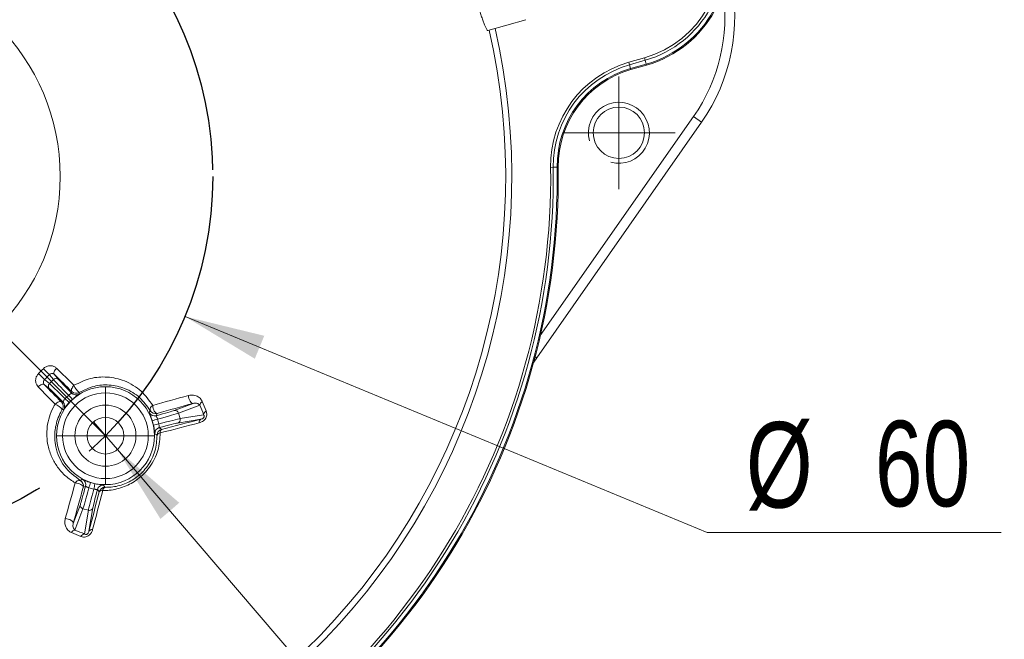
# Model space of a CAD drawing. Header units: millimetres. Extents: x 15 to 415, y 5 to 292.
# Tile 11 of 24: x 87 to 127, y 208 to 233. Entities that reach past the tile are written whole.
import ezdxf

# ---------------------------------------------------------------- set-up
doc = ezdxf.new("R2010")
doc.units = ezdxf.units.MM
doc.linetypes.add('CENTERX2', pattern=[20.32, 12.7, -2.54, 2.54, -2.54])
doc.styles.add('SLDTEXTSTYLE1', font='TXT', dxfattribs={"width": 0.75})
doc.dimstyles.new('SLDDIMSTYLE0', dxfattribs={"dimtxt": 3.5, "dimasz": 3.302, "dimexe": 0, "dimexo": 0.0625, "dimgap": 0.875, "dimtad": 0, "dimtih": 1, "dimtoh": 1, "dimdec": 4, "dimlfac": 2, "dimzin": 12, "dimdsep": 46, "dimtxsty": 'SLDTEXTSTYLE1', "dimsah": 1, "dimcen": 0.09, "dimazin": 3, "dimtfac": 1, "dimtofl": 0, "dimtmove": 0, "dimatfit": 3, "dimfxl": 0, "dimfrac": 2, "dimtolj": 1, "dimtzin": 12, "dimarcsym": 0})
doc.dimstyles.new('SLDDIMSTYLE1', dxfattribs={"dimtxt": 3.5, "dimasz": 3.302, "dimexe": 0, "dimexo": 0.0625, "dimgap": 0.875, "dimtad": 0, "dimtih": 1, "dimtoh": 1, "dimlfac": 2, "dimrnd": 1e-09, "dimzin": 12, "dimdsep": 46, "dimtxsty": 'SLDTEXTSTYLE1', "dimblk1": 'NONE', "dimsah": 1, "dimcen": 0, "dimadec": 0, "dimazin": 3, "dimtfac": 1, "dimtmove": 0, "dimatfit": 3, "dimldrblk": 'NONE', "dimfxl": 0, "dimfrac": 2, "dimtolj": 1, "dimtzin": 12, "dimarcsym": 0})
doc.dimstyles.new('SLDDIMSTYLE2', dxfattribs={"dimtxt": 3.5, "dimasz": 3.302, "dimexe": 0, "dimexo": 0.0625, "dimgap": 0.875, "dimtad": 0, "dimtih": 1, "dimtoh": 1, "dimlfac": 2, "dimrnd": 1e-09, "dimzin": 12, "dimdsep": 46, "dimtxsty": 'SLDTEXTSTYLE1', "dimsah": 1, "dimcen": 0, "dimadec": 0, "dimazin": 3, "dimtfac": 1, "dimtofl": 0, "dimtmove": 0, "dimatfit": 3, "dimfxl": 0, "dimfrac": 2, "dimtolj": 1, "dimtzin": 12, "dimarcsym": 0})

# ---------------------------------------------------------------- blocks, each defined once
blk = doc.blocks.new('_D')
at = {"color": 7, "linetype": 'Continuous', "lineweight": 0}
for p, q in [((79.888, 227.865), (79.888, 265.51)), ((91.202, 238.178), (107.215, 254.191))]:
    blk.add_line(p, q, dxfattribs=at)
for start, end in [(74.4106, 90), (45, 62.8886)]:
    blk.add_arc((79.888, 226.865), 37.645, start, end, dxfattribs=at)
for points in [[(79.888, 264.51), (83.165, 263.858), (83.209, 264.873)], [(106.507, 253.484), (104.416, 256.089), (103.73, 255.34)]]:
    blk.add_solid(points, dxfattribs=at)
at = {"color": 7, "linetype": 'Continuous', "lineweight": 0, "insert": (90.005, 263.687), "char_height": 3.5, "attachment_point": 1, "style": 'SLDTEXTSTYLE1'}
blk.add_mtext('45°', dxfattribs=at)
blk = doc.blocks.new('_D_1')
at = {"color": 7, "linetype": 'Continuous', "lineweight": 0}
for p, q in [((90.007, 216.827), (90.983, 215.689)), ((90.983, 215.689), (108.361, 195.426)), ((108.361, 195.426), (126.384, 195.426))]:
    blk.add_line(p, q, dxfattribs=at)
blk.add_solid([(90.983, 215.689), (92.747, 212.852), (93.518, 213.513)], dxfattribs=at)
at = {"color": 7, "linetype": 'Continuous', "lineweight": 0, "char_height": 3.5, "attachment_point": 1, "style": 'SLDTEXTSTYLE1'}
for s, insert in [('(x4) M', (109.949, 199.938)), ('3', (123.798, 199.938))]:
    blk.add_mtext(s, dxfattribs=dict(at, insert=insert))
blk = doc.blocks.new('_NONE')
blk = doc.blocks.new('_D_2')
at = {"color": 7, "linetype": 'Continuous', "lineweight": 0}
for p, q in [((93.752, 221.137), (115.135, 212.303)), ((115.135, 212.303), (127.173, 212.303))]:
    blk.add_line(p, q, dxfattribs=at)
blk.add_solid([(93.752, 221.137), (96.61, 219.407), (96.998, 220.346)], dxfattribs=at)
at = {"color": 7, "linetype": 'Continuous', "lineweight": 0, "char_height": 3.5, "attachment_point": 1, "style": 'SLDTEXTSTYLE1'}
for s, insert in [('%%c', (116.723, 216.815)), ('60', (122.001, 216.868))]:
    blk.add_mtext(s, dxfattribs=dict(at, insert=insert))
blk = doc.blocks.new('SW_CENTERMARKSYMBOL_5')
at = {"color": 0, "linetype": 'Continuous', "lineweight": 0}
for p, q in [((0, 1.25), (0, 2)), ((0, 0), (0, 1.25)), ((-1.25, 0), (-2, 0)), ((0, 0), (-1.25, 0)), ((0, 0), (0, -1.25)), ((0, 0), (1.25, 0)), ((1.25, 0), (2, 0)), ((0, -1.25), (0, -2))]:
    blk.add_line(p, q, dxfattribs=at)
blk = doc.blocks.new('SW_CENTERMARKSYMBOL_10')
at = {"color": 0, "linetype": 'Continuous', "lineweight": 0}
for p, q in [((0, 1.25), (0, 2.3)), ((0, 0), (0, 1.25)), ((-1.25, 0), (-2.3, 0)), ((0, 0), (-1.25, 0)), ((0, 0), (0, -1.25)), ((0, 0), (1.25, 0)), ((1.25, 0), (2.3, 0)), ((0, -1.25), (0, -2.3))]:
    blk.add_line(p, q, dxfattribs=at)

msp = doc.modelspace()

# ---------------------------------------------------------------- linework, layer by layer
at = {"color": 7, "linetype": 'Continuous', "lineweight": 15}
for p, q in [((106.153758, 232.83577), (107.704573, 233.28046)), ((111.919354, 231.536796), (112.565293, 231.722016)), ((111.948589, 231.434839), (111.919354, 231.536796)), ((112.594528, 231.620059), (111.948589, 231.434839)), ((111.993279, 231.278987), (111.948589, 231.434839)), ((111.993279, 231.278987), (112.639218, 231.464207)), ((112.594528, 231.620059), (112.565293, 231.722016)), ((112.639218, 231.464207), (112.594528, 231.620059)), ((112.651328, 231.421975), (112.639218, 231.464207)), ((112.005389, 231.236755), (111.993279, 231.278987)), ((112.651328, 231.421975), (112.005389, 231.236755)), ((114.904244, 229.08591), (108.152245, 219.443055)), ((108.301956, 220.354244), (114.576583, 229.31534)), ((114.576583, 229.31534), (114.904244, 229.08591)), ((108.829797, 227.239783), (108.72374, 227.238409)), ((108.991916, 227.241884), (108.829797, 227.239783)), ((109.035846, 227.242453), (108.991916, 227.241884)), ((108.152245, 219.443055), (108.029403, 219.262057)), ((88.001484, 218.553259), (88.200421, 218.390161)), ((88.362851, 218.552592), (88.199753, 218.751529)), ((88.200421, 218.390161), (88.362851, 218.552592)), ((88.397023, 218.769267), (88.573356, 218.554187)), ((88.198825, 218.179657), (87.983745, 218.35599)), ((89.108201, 218.002072), (89.115343, 218.063461)), ((88.689551, 217.637669), (88.750941, 217.644812)), ((93.307033, 217.285802), (94.083249, 217.57839)), ((94.357989, 217.5069), (93.488537, 217.179169)), ((92.608482, 217.170009), (92.567785, 217.075079)), ((94.406633, 216.932605), (93.44412, 216.774184)), ((93.488537, 217.179169), (93.547991, 216.957284)), ((93.547991, 216.957284), (94.515466, 217.116522)), ((89.174623, 212.669763), (89.46721, 213.44598)), ((89.978828, 213.308892), (89.820408, 212.34638)), ((89.573844, 213.264475), (89.246113, 212.395023)), ((89.795728, 213.205022), (89.573844, 213.264475)), ((89.636491, 212.237547), (89.795728, 213.205022))]:
    msp.add_line(p, q, dxfattribs=at)
at = {"color": 7, "linetype": 'CENTERX2'}
msp.add_line((90.494895, 216.258117), (79.888294, 226.864719), dxfattribs=at)
at = {"color": 8, "linetype": 'Continuous', "lineweight": 15}
msp.add_line((108.089254, 219.487162), (108.152245, 219.443055), dxfattribs=at)
at = {"color": 7, "linetype": 'Continuous', "lineweight": 15, "flags": 128}
for points in [[(88.494089, 219.018666), (88.462363, 218.983107), (88.434727, 218.946187), (88.412195, 218.909261), (88.395594, 218.873684), (88.385535, 218.840762), (88.382386, 218.811705), (88.386262, 218.787578), (88.397023, 218.769267)], [(88.494089, 219.018666), (88.583824, 218.930425), (88.673343, 218.842416), (88.762646, 218.754639), (88.851729, 218.667098), (88.940591, 218.579795), (89.029228, 218.492731), (89.117638, 218.405911), (89.20582, 218.319335)], [(89.115343, 218.063461), (89.026345, 218.150839), (88.937116, 218.238463), (88.847658, 218.326333), (88.757974, 218.414444), (88.668066, 218.502796), (88.577937, 218.591385), (88.487588, 218.68021), (88.397023, 218.769267)], [(87.983745, 218.35599), (87.965435, 218.36675), (87.941308, 218.370627), (87.91225, 218.367478), (87.879329, 218.357418), (87.843752, 218.340818), (87.806825, 218.318286), (87.769905, 218.29065), (87.734347, 218.258923)], [(88.433678, 217.547193), (88.347102, 217.635374), (88.260281, 217.723785), (88.173218, 217.812422), (88.085915, 217.901283), (87.998374, 217.990366), (87.910597, 218.079669), (87.822587, 218.169189), (87.734347, 218.258923)], [(87.983745, 218.35599), (88.072803, 218.265424), (88.161627, 218.175076), (88.250217, 218.084946), (88.338568, 217.995038), (88.42668, 217.905354), (88.514549, 217.815896), (88.602174, 217.726667), (88.689551, 217.637669)], [(89.20582, 218.319335), (89.174259, 218.283614), (89.147024, 218.246299), (89.125115, 218.208761), (89.109336, 218.172377), (89.100265, 218.138484), (89.098237, 218.108325), (89.103325, 218.083008), (89.115343, 218.063461)], [(92.427682, 217.498181), (92.61297, 217.549361), (92.797534, 217.600378), (92.981359, 217.651226), (93.164431, 217.701903), (93.346737, 217.752404), (93.528263, 217.802725), (93.708995, 217.852864), (93.888919, 217.902815)], [(93.888919, 217.902815), (93.895163, 217.842936), (93.909289, 217.781581), (93.930397, 217.722669), (93.957137, 217.669966), (93.9878, 217.626837), (94.020429, 217.596039), (94.052937, 217.579538), (94.083249, 217.57839)], [(88.689551, 217.637669), (88.670005, 217.649687), (88.644688, 217.654776), (88.614529, 217.652747), (88.580635, 217.643677), (88.544252, 217.627897), (88.506714, 217.605988), (88.469399, 217.578753), (88.433678, 217.547193)], [(92.427682, 217.498181), (92.43516, 217.438643), (92.449578, 217.377369), (92.470015, 217.318272), (92.495165, 217.265129), (92.523422, 217.221333), (92.55298, 217.189684), (92.58195, 217.172204), (92.608482, 217.170009)], [(94.083249, 217.57839), (93.901659, 217.527976), (93.719254, 217.477373), (93.536047, 217.426586), (93.352053, 217.375617), (93.167286, 217.324471), (92.981759, 217.273152), (92.795486, 217.221663), (92.608482, 217.170009)], [(92.793668, 216.515756), (92.998771, 216.568927), (93.202919, 216.621805), (93.406092, 216.674383), (93.608271, 216.726657), (93.809434, 216.778621), (94.009562, 216.830271), (94.208635, 216.8816), (94.406633, 216.932605)], [(92.698552, 216.587053), (92.779322, 216.52666), (92.793668, 216.515756)], [(94.337538, 216.784496), (94.141357, 216.733959), (93.944111, 216.6831), (93.745819, 216.631925), (93.546501, 216.580437), (93.346177, 216.528643), (93.144868, 216.476547), (92.942592, 216.424155), (92.739372, 216.371471)], [(88.850198, 212.864093), (88.900149, 213.044018), (88.950287, 213.22475), (89.000609, 213.406275), (89.05111, 213.588581), (89.101786, 213.771654), (89.152635, 213.955478), (89.203651, 214.140042), (89.254832, 214.325331)], [(89.583004, 214.14453), (89.531349, 213.957526), (89.47986, 213.771253), (89.428541, 213.585727), (89.377395, 213.400959), (89.326427, 213.216965), (89.275639, 213.033759), (89.225037, 212.851354), (89.174623, 212.669763)], [(89.583004, 214.14453), (89.580809, 214.171063), (89.563328, 214.200033), (89.531679, 214.229591), (89.487884, 214.257847), (89.43474, 214.282997), (89.375644, 214.303434), (89.314369, 214.317853), (89.254832, 214.325331)], [(89.677934, 214.185227), (89.585247, 214.145474), (89.583004, 214.14453)], [(89.820408, 212.34638), (89.871412, 212.544377), (89.922742, 212.74345), (89.974391, 212.943578), (90.026355, 213.144742), (90.078629, 213.34692), (90.131208, 213.550094), (90.184085, 213.754242), (90.237257, 213.959344)], [(90.381542, 214.013641), (90.328858, 213.81042), (90.276466, 213.608145), (90.22437, 213.406835), (90.172575, 213.206512), (90.121088, 213.007194), (90.069912, 212.808902), (90.019053, 212.611655), (89.968517, 212.415474)], [(90.237257, 213.959344), (90.176324, 214.040436), (90.16596, 214.054461)], [(89.174623, 212.669763), (89.173474, 212.700075), (89.156974, 212.732584), (89.126175, 212.765212), (89.083046, 212.795876), (89.030343, 212.822615), (88.971432, 212.843723), (88.910077, 212.85785), (88.850198, 212.864093)]]:
    msp.add_lwpolyline(points, dxfattribs=at)
at = {"color": 7, "linetype": 'CENTERX2'}
msp.add_circle((79.888294, 226.864719), 15, dxfattribs=at)
at = {"color": 7, "linetype": 'Continuous', "lineweight": 15}
for centre, radius in [((79.888294, 226.864719), 8.75), ((111.51821, 228.652355), 1.05), ((90.494895, 216.258117), 2.004288), ((90.494895, 216.258117), 1.754326), ((90.494895, 216.258117), 1.25), ((90.494895, 216.258117), 0.75)]:
    msp.add_circle(centre, radius, dxfattribs=at)
for centre, radius, start, end in [((111.369614, 235.891842), 4.65, 286, 106), ((111.369614, 235.891842), 4.606066, 286, 106), ((111.369614, 235.891842), 4.443934, 286, 106), ((111.369614, 235.891842), 4.337868, 286, 106), ((108.760604, 233.387733), 7.5, 325, 12.7308888), ((108.760604, 233.387733), 7.1, 325, 8.43855), ((79.888294, 226.864719), 27.245412, 259.1560229, 12.8439771), ((79.888294, 226.864719), 26.995455, 259.1852753, 12.8147247), ((113.135502, 227.295582), 4.412132, 106, 180.7424767), ((113.135502, 227.295582), 4.306066, 106, 180.7424767), ((113.135502, 227.295582), 4.143934, 106, 180.7424767), ((113.135502, 227.295582), 4.1, 106, 180.7424767), ((79.888294, 226.864719), 28.837868, 297.0022365, 0.7424767), ((79.888294, 226.864719), 28.943934, 297.0022365, 0.7424767), ((79.888294, 226.864719), 29.106066, 297.0022365, 0.7424767), ((79.888294, 226.864719), 29.15, 297.0022365, 0.7424767), ((-18.514737, 325.26775), 150.426453, 314.94709014, 315.05290986), ((105.066429, 235.991206), 24.118276, 224.7939337, 225.6265848), ((70.761807, 201.686583), 24.118276, 44.3734152, 45.2060663), ((-19.251786, 326.004798), 151.81929, 314.94709014, 315.05290986), ((88.468907, 218.447376), 0.149393, 45.6405881, 135.227783), ((88.305636, 218.284106), 0.149393, 134.772217, 224.3594119), ((89.885946, 218.594882), 0.733824, 202.0548845, 230.7619207), ((98.015836, 227.741411), 13.552425, 227.3853281, 228.3444056), ((79.011601, 208.737176), 13.552425, 41.6555944, 42.6146719), ((89.284963, 218.178929), 0.250047, 225.0155464, 302.1932727), ((89.292106, 218.240318), 0.250047, 225.015234, 301.2355773), ((95.439485, 217.632064), 6.03063, 176.2497041, 176.8131052), ((88.158131, 216.867067), 0.733824, 39.2380793, 67.9451155), ((88.512695, 217.460907), 0.250047, 328.7644227, 44.984766), ((89.120675, 211.318033), 6.026116, 93.1866838, 93.7505069), ((88.574083, 217.46805), 0.250047, 327.8067273, 44.9844536), ((92.515111, 217.326317), 0.192824, 116.9631245, 191.207343), ((94.557772, 217.478959), 0.201727, 118.708815, 172.0385043), ((161.837475, 244.500747), 72.678393, 201.8029116, 202.1347621), ((161.321279, 244.402085), 72.011619, 201.8029116, 202.1347621), ((92.503134, 217.316623), 0.250047, 207.8067273, 284.9844536), ((92.543829, 217.411552), 0.250046, 209.3905133, 284.9849669), ((96.679249, 204.003144), 13.552425, 107.3853281, 108.3444056), ((93.344082, 217.141077), 0.149393, 14.772217, 104.3594119), ((93.403844, 216.918045), 0.149393, 285.6405881, 15.227783), ((94.482817, 216.806893), 0.146995, 121.2167666, 188.7642294), ((94.716953, 217.092567), 0.202906, 119.5437074, 173.2201181), ((89.723217, 229.963412), 13.552425, 281.6555944, 282.6146719), ((92.763334, 216.345544), 0.250047, 105.0155464, 182.1932727), ((92.858448, 216.274247), 0.250046, 105.0149593, 180.377617), ((92.877476, 216.401859), 0.141408, 126.3464875, 192.4094002), ((92.748171, 216.223642), 0.148091, 93.4066172, 160.6957023), ((89.426696, 214.237901), 0.192824, 78.792657, 153.0368755), ((89.341461, 214.209184), 0.250046, 345.0150331, 60.6094867), ((89.43639, 214.249878), 0.250047, 345.0155464, 62.1932727), ((102.749868, 210.073763), 13.552425, 161.6555944, 162.6146719), ((76.7896, 217.029796), 13.552425, 347.3853281, 348.3444056), ((90.407469, 213.989678), 0.250047, 87.8067273, 164.9844536), ((90.478766, 213.894565), 0.250046, 89.622383, 164.9850407), ((90.52937, 214.004841), 0.148091, 109.3042977, 176.5933828), ((90.351154, 213.875536), 0.141408, 77.5905998, 143.6535125), ((89.611936, 213.40893), 0.149393, 165.6405881, 255.227783), ((89.834967, 213.349169), 0.149393, 254.772217, 344.3594119), ((89.274053, 212.19524), 0.201727, 97.9614957, 151.291185), ((62.350927, 145.431733), 72.011619, 67.8652379, 68.1970884), ((62.252266, 144.915537), 72.678393, 67.8652379, 68.1970884), ((89.660445, 212.03606), 0.202906, 96.7798819, 150.4562926), ((89.946119, 212.270196), 0.146995, 81.2357706, 148.7832334)]:
    msp.add_arc(centre, radius, start, end, dxfattribs=at)
at = {"color": 7, "linetype": 'Continuous', "lineweight": 0}
msp.add_arc((111.51821, 228.652355), 1.25, 255, 195, dxfattribs=at)
at = {"color": 7, "linetype": 'Continuous', "lineweight": 15}
for centre, major_axis, ratio, start_param, end_param in [((89.061037, 217.85805), (-0.707107, 0.707107), 0.014836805, 0.174532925, 1.478119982), ((89.167087, 217.964099), (0.601041, -0.601041), 0.017455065, 3.316125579, 4.631725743), ((88.788913, 217.585925), (-0.601041, 0.601041), 0.017455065, 4.793052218, 6.108652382), ((88.894963, 217.691975), (-0.707107, 0.707107), 0.014836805, 4.805065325, 6.108652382), ((92.497802, 217.071637), (0.821037, 0.219996), 0.017455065, 4.793052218, 6.108652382), ((92.536619, 216.92677), (0.965926, 0.258819), 0.014836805, 4.805065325, 6.108652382), ((92.597407, 216.699909), (0.965926, 0.258819), 0.014836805, 0.174532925, 1.478119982), ((92.636223, 216.555042), (0.821037, 0.219996), 0.017455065, 0.174532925, 1.49013309), ((89.681376, 214.25521), (0.219996, 0.821037), 0.017455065, 3.316125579, 4.631725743), ((89.826242, 214.216393), (0.258819, 0.965926), 0.014836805, 3.316125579, 4.619712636), ((90.053104, 214.155606), (0.258819, 0.965926), 0.014836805, 1.663472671, 2.967059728), ((90.197971, 214.116789), (0.219996, 0.821037), 0.017455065, 1.651459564, 2.967059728)]:
    msp.add_ellipse(centre, major_axis=major_axis, ratio=ratio, start_param=start_param, end_param=end_param, dxfattribs=at)
for points, knots in [([(106.153758, 232.83577), (106.146313, 232.83828), (106.131486, 232.843278), (106.093748, 232.90594), (106.04676, 233.005182), (105.99169, 233.139266), (105.931276, 233.300521), (105.867656, 233.482544), (105.802806, 233.679402), (105.728153, 233.917054), (105.676711, 234.094263), (105.646388, 234.198719)], [0, 0, 0, 0, 0.117880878, 0.2347549, 0.349035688, 0.45963913, 0.566026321, 0.668229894, 0.766769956, 0.862522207, 1, 1, 1, 1]), ([(87.951007, 218.998456), (87.968305, 219.01414), (88.019166, 219.060256), (88.124763, 219.110953), (88.259455, 219.127689), (88.392091, 219.099363), (88.460095, 219.04556), (88.494089, 219.018666)], [0, 0, 0, 0, 0.110726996, 0.325578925, 0.548130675, 0.774117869, 1, 1, 1, 1]), ([(87.734347, 218.258923), (87.714547, 218.282475), (87.668054, 218.337778), (87.630896, 218.44851), (87.631001, 218.576023), (87.670428, 218.701365), (87.726507, 218.768451), (87.754557, 218.802005)], [0, 0, 0, 0, 0.1611650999, 0.3784473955, 0.5882050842, 0.7940301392, 1, 1, 1, 1]), ([(88.001484, 218.553259), (87.990625, 218.540559), (87.96836, 218.514516), (87.952175, 218.468212), (87.950081, 218.422362), (87.961442, 218.383459), (87.977041, 218.364247), (87.983745, 218.35599)], [0, 0, 0, 0, 0.187245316, 0.383937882, 0.596494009, 0.826580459, 1, 1, 1, 1]), ([(88.397023, 218.769267), (88.385123, 218.778329), (88.361629, 218.79622), (88.314742, 218.804199), (88.265861, 218.796127), (88.225832, 218.775663), (88.206267, 218.757557), (88.199753, 218.751529)], [0, 0, 0, 0, 0.242745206, 0.479241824, 0.699855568, 0.900067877, 1, 1, 1, 1]), ([(89.20582, 218.319335), (89.42719, 218.427215), (89.869075, 218.642559), (90.59744, 218.686146), (91.321563, 218.519564), (91.982641, 218.124147), (92.282335, 217.702616), (92.427682, 217.498181)], [0, 0, 0, 0, 0.179291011, 0.357888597, 0.555305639, 0.784330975, 1, 1, 1, 1]), ([(92.325964, 217.288839), (92.194669, 217.472977), (91.924301, 217.85216), (91.329913, 218.207334), (90.678248, 218.357249), (90.022644, 218.319035), (89.621577, 218.123788), (89.42177, 218.026517)], [0, 0, 0, 0, 0.2182527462, 0.4494347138, 0.6472003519, 0.8242392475, 1, 1, 1, 1]), ([(88.750941, 217.644812), (88.753022, 217.644705), (88.757504, 217.644474), (88.768224, 217.662359), (88.784238, 217.689395), (88.806376, 217.724939), (88.828435, 217.753121), (88.839971, 217.76786)], [0, 0, 0, 0, 0.183191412, 0.394463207, 0.543385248, 0.761209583, 1, 1, 1, 1]), ([(88.985153, 217.913042), (88.997996, 217.923167), (89.024196, 217.943822), (89.059183, 217.966112), (89.087791, 217.983127), (89.108035, 217.994957), (89.108146, 217.999733), (89.108201, 218.002072)], [0, 0, 0, 0, 0.208984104, 0.426344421, 0.585027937, 0.796855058, 1, 1, 1, 1]), ([(89.418182, 217.967326), (89.415217, 217.964613), (89.409205, 217.95911), (89.365326, 217.928434), (89.302992, 217.882817), (89.226208, 217.823449), (89.166354, 217.770486), (89.137344, 217.744816)], [0, 0, 0, 0, 0.213834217, 0.43368206, 0.592451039, 0.802469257, 1, 1, 1, 1]), ([(93.888919, 217.902815), (93.925484, 217.910297), (94.035171, 217.932741), (94.206731, 217.901778), (94.372139, 217.810451), (94.433588, 217.703412), (94.460871, 217.655889)], [0, 0, 0, 0, 0.1527015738, 0.4580776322, 0.7593950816, 1, 1, 1, 1]), ([(89.254832, 214.325331), (89.121189, 214.413677), (88.849731, 214.593128), (88.530476, 214.95481), (88.284311, 215.374087), (88.101621, 215.921833), (88.071273, 216.494979), (88.187408, 217.032667), (88.312502, 217.339999), (88.410044, 217.506783), (88.433678, 217.547193)], [0, 0, 0, 0, 0.137746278, 0.279792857, 0.41255371, 0.549731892, 0.756742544, 0.859339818, 0.965919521, 1, 1, 1, 1]), ([(88.726495, 217.331243), (88.70521, 217.294858), (88.572923, 217.06872), (88.478598, 216.783019), (88.403694, 216.300796), (88.436806, 215.714278), (88.769931, 214.950481), (89.229609, 214.603901), (89.464173, 214.427048)], [0, 0, 0, 0, 0.033375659, 0.207433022, 0.239074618, 0.445790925, 0.717198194, 1, 1, 1, 1]), ([(89.008196, 217.615669), (89.005499, 217.612705), (88.975803, 217.580068), (88.920305, 217.514969), (88.863023, 217.440477), (88.820235, 217.381503), (88.792878, 217.342433), (88.787976, 217.33725), (88.785687, 217.334831)], [0, 0, 0, 0, 0.020546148, 0.226214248, 0.437662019, 0.587416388, 0.807348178, 1, 1, 1, 1]), ([(94.357989, 217.5069), (94.343041, 217.523436), (94.307724, 217.562506), (94.230217, 217.587452), (94.152583, 217.594398), (94.100041, 217.582267), (94.083249, 217.57839)], [0, 0, 0, 0, 0.227770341, 0.538138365, 0.852397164, 1, 1, 1, 1]), ([(92.281961, 217.199978), (92.283568, 217.203163), (92.291604, 217.219084), (92.306386, 217.248704), (92.319282, 217.275141), (92.325964, 217.288839)], [0, 0, 0, 0, 0.107507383, 0.537536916, 1, 1, 1, 1]), ([(92.413919, 216.86686), (92.412701, 216.870678), (92.399285, 216.912714), (92.370657, 216.993327), (92.334786, 217.08018), (92.305106, 217.146723), (92.284949, 217.189949), (92.282912, 217.196786), (92.281961, 217.199978)], [0, 0, 0, 0, 0.020546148, 0.226214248, 0.437662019, 0.587416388, 0.807348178, 1, 1, 1, 1]), ([(92.567785, 217.075079), (92.566652, 217.07333), (92.564212, 217.069564), (92.57434, 217.051337), (92.589747, 217.023951), (92.609459, 216.987007), (92.622837, 216.953812), (92.629833, 216.936452)], [0, 0, 0, 0, 0.183191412, 0.394463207, 0.543385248, 0.761209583, 1, 1, 1, 1]), ([(94.616902, 217.269092), (94.629218, 217.22877), (94.648961, 217.164135), (94.637404, 217.059682), (94.604054, 216.973969), (94.543753, 216.894522), (94.452846, 216.823103), (94.379731, 216.798623), (94.337538, 216.784496)], [0, 0, 0, 0, 0.219142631, 0.351283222, 0.486944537, 0.622355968, 0.782072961, 1, 1, 1, 1]), ([(94.406633, 216.932605), (94.424923, 216.937942), (94.454025, 216.946433), (94.491068, 216.970541), (94.511166, 216.991691), (94.521669, 217.006771), (94.529555, 217.023444), (94.535691, 217.046706), (94.534548, 217.075302), (94.52624, 217.098825), (94.518315, 217.111841), (94.515466, 217.116522)], [0, 0, 0, 0, 0.266540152, 0.424107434, 0.478378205, 0.5288208, 0.573995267, 0.628583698, 0.747526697, 0.909213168, 1, 1, 1, 1]), ([(92.51347, 216.335974), (92.512603, 216.339898), (92.510844, 216.347856), (92.506217, 216.401195), (92.497879, 216.477986), (92.484856, 216.574166), (92.468916, 216.652483), (92.46119, 216.690442)], [0, 0, 0, 0, 0.213834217, 0.43368206, 0.592451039, 0.802469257, 1, 1, 1, 1]), ([(92.682973, 216.73813), (92.68532, 216.721946), (92.690109, 216.688927), (92.691918, 216.647483), (92.69235, 216.6142), (92.692473, 216.590753), (92.696554, 216.588269), (92.698552, 216.587053)], [0, 0, 0, 0, 0.208984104, 0.426344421, 0.585027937, 0.796855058, 1, 1, 1, 1]), ([(92.739372, 216.371471), (92.723414, 216.132978), (92.699542, 215.776199), (92.50895, 215.303263), (92.258575, 214.88355), (91.843419, 214.461362), (91.26152, 214.141982), (90.763601, 214.020994), (90.471764, 214.015377), (90.381542, 214.013641)], [0, 0, 0, 0, 0.2019390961, 0.3020960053, 0.4059790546, 0.5844567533, 0.7488533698, 0.9223571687, 1, 1, 1, 1]), ([(90.480414, 214.144605), (90.561774, 214.146081), (90.82357, 214.150829), (91.271889, 214.258533), (91.799889, 214.547222), (92.25733, 215.014019), (92.564922, 215.630617), (92.59388, 216.058125), (92.608407, 216.272599)], [0, 0, 0, 0, 0.078668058, 0.253132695, 0.416791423, 0.59367347, 0.796153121, 1, 1, 1, 1]), ([(92.608407, 216.272599), (92.606454, 216.273928), (92.592807, 216.283213), (92.561351, 216.304449), (92.53146, 216.32413), (92.51347, 216.335974)], [0, 0, 0, 0, 0.062353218, 0.435697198, 1, 1, 1, 1]), ([(89.464173, 214.427048), (89.465886, 214.42788), (89.480336, 214.434897), (89.509958, 214.449411), (89.537864, 214.46343), (89.553034, 214.471051)], [0, 0, 0, 0, 0.057819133, 0.487848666, 1, 1, 1, 1]), ([(89.553034, 214.471051), (89.556866, 214.469841), (89.564638, 214.467385), (89.613143, 214.444723), (89.683816, 214.413548), (89.773622, 214.376736), (89.849416, 214.351382), (89.886152, 214.339093)], [0, 0, 0, 0, 0.213834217, 0.43368206, 0.592451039, 0.802469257, 1, 1, 1, 1]), ([(89.81656, 214.123179), (89.80137, 214.129239), (89.770381, 214.141602), (89.733584, 214.160757), (89.704545, 214.177024), (89.684178, 214.188641), (89.679986, 214.186349), (89.677934, 214.185227)], [0, 0, 0, 0, 0.208984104, 0.426344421, 0.585027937, 0.796855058, 1, 1, 1, 1]), ([(90.062571, 214.291822), (90.066486, 214.290969), (90.109599, 214.281569), (90.193725, 214.266055), (90.286878, 214.253694), (90.359345, 214.246126), (90.406859, 214.241969), (90.413798, 214.240315), (90.417038, 214.239542)], [0, 0, 0, 0, 0.020546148, 0.226214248, 0.437662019, 0.587416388, 0.807348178, 1, 1, 1, 1]), ([(90.417038, 214.239542), (90.418992, 214.236558), (90.428763, 214.221639), (90.449795, 214.189832), (90.469074, 214.161356), (90.480414, 214.144605)], [0, 0, 0, 0, 0.093335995, 0.466679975, 1, 1, 1, 1]), ([(90.16596, 214.054461), (90.165012, 214.056317), (90.162971, 214.060313), (90.142122, 214.060655), (90.110701, 214.061006), (90.06885, 214.062406), (90.033414, 214.067418), (90.014882, 214.070039)], [0, 0, 0, 0, 0.183191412, 0.394463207, 0.543385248, 0.761209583, 1, 1, 1, 1]), ([(89.097124, 212.292142), (89.05968, 212.312184), (88.958935, 212.36611), (88.867405, 212.50916), (88.820334, 212.686679), (88.840517, 212.806582), (88.850198, 212.864093)], [0, 0, 0, 0, 0.18604194, 0.500559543, 0.760443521, 1, 1, 1, 1]), ([(89.174623, 212.669763), (89.169303, 212.643218), (89.157901, 212.586329), (89.170021, 212.50553), (89.195724, 212.437632), (89.233037, 212.40608), (89.246113, 212.395023)], [0, 0, 0, 0, 0.235632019, 0.504998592, 0.826532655, 1, 1, 1, 1]), ([(89.968517, 212.415474), (89.955721, 212.37662), (89.932267, 212.305399), (89.864676, 212.215423), (89.782545, 212.150374), (89.688845, 212.113295), (89.582059, 212.105117), (89.519094, 212.125002), (89.483921, 212.13611)], [0, 0, 0, 0, 0.201025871, 0.368482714, 0.501155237, 0.654597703, 0.807054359, 1, 1, 1, 1]), ([(89.636491, 212.237547), (89.648486, 212.230719), (89.666577, 212.220422), (89.695947, 212.217409), (89.714555, 212.219585), (89.727899, 212.222881), (89.740502, 212.22856), (89.752636, 212.235613), (89.764091, 212.244226), (89.785005, 212.265158), (89.807196, 212.300918), (89.815479, 212.32942), (89.820408, 212.34638)], [0, 0, 0, 0, 0.224955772, 0.339261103, 0.366570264, 0.421036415, 0.465919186, 0.479787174, 0.536115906, 0.583956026, 0.752443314, 1, 1, 1, 1])]:
    msp.add_open_spline(points, degree=3, knots=knots, dxfattribs=at)
for points in [[(88.839971, 217.76786), (88.863508, 217.792717), (88.910582, 217.842431), (88.960296, 217.889505), (88.985153, 217.913042)], [(89.137344, 217.744816), (89.115085, 217.724025), (89.070568, 217.682444), (89.028987, 217.637927), (89.008196, 217.615669)], [(92.629833, 216.936452), (92.639591, 216.90364), (92.659108, 216.838016), (92.675018, 216.771426), (92.682973, 216.73813)], [(92.46119, 216.690442), (92.454314, 216.720114), (92.440563, 216.779457), (92.4228, 216.837726), (92.413919, 216.86686)], [(90.014882, 214.070039), (89.981587, 214.077994), (89.914996, 214.093905), (89.849372, 214.113421), (89.81656, 214.123179)], [(89.886152, 214.339093), (89.915287, 214.330212), (89.973555, 214.31245), (90.032899, 214.298698), (90.062571, 214.291822)]]:
    msp.add_open_spline(points, degree=3, dxfattribs=at)

# ---------------------------------------------------------------- block references
at = {"color": 7, "linetype": 'Continuous', "lineweight": 0}
for name, p in [('SW_CENTERMARKSYMBOL_10', (111.51821, 228.652355)), ('SW_CENTERMARKSYMBOL_5', (90.494895, 216.258117))]:
    msp.add_blockref(name, p, dxfattribs=at)

# ---------------------------------------------------------------- dimensions: what is measured, and where the dimension line sits
dim = msp.add_angular_dim_2l(base=(102.045152, 257.29876), line1=((90.494895, 237.471321), (79.888294, 226.864719)), line2=((79.888294, 193.202239), (79.888294, 226.864719)), dimstyle='SLDDIMSTYLE0', dxfattribs=at)
dim.commit()
dim.dimension.update_dxf_attribs({"geometry": '_D', "text_midpoint": (93.524569, 261.95331), "dimtype": 162})
dim = msp.add_diameter_dim_2p(p1=(66.024831, 232.592232), p2=(93.751756, 221.137205), dimstyle='SLDDIMSTYLE2', dxfattribs=at)
dim.commit()
dim.dimension.update_dxf_attribs({"geometry": '_D_2', "text_midpoint": (121.947862, 215.107837), "dimtype": 163})
dim = msp.add_diameter_dim_2p(p1=(90.006638, 216.827419), p2=(90.983152, 215.688815), text='(x4) M<>', dimstyle='SLDDIMSTYLE1', override={"dimpost": '<>'}, dxfattribs=at)
dim.commit()
dim.dimension.update_dxf_attribs({"geometry": '_D_1', "text_midpoint": (118.166627, 198.204076), "dimtype": 163})

doc.saveas('drawing.dxf')
